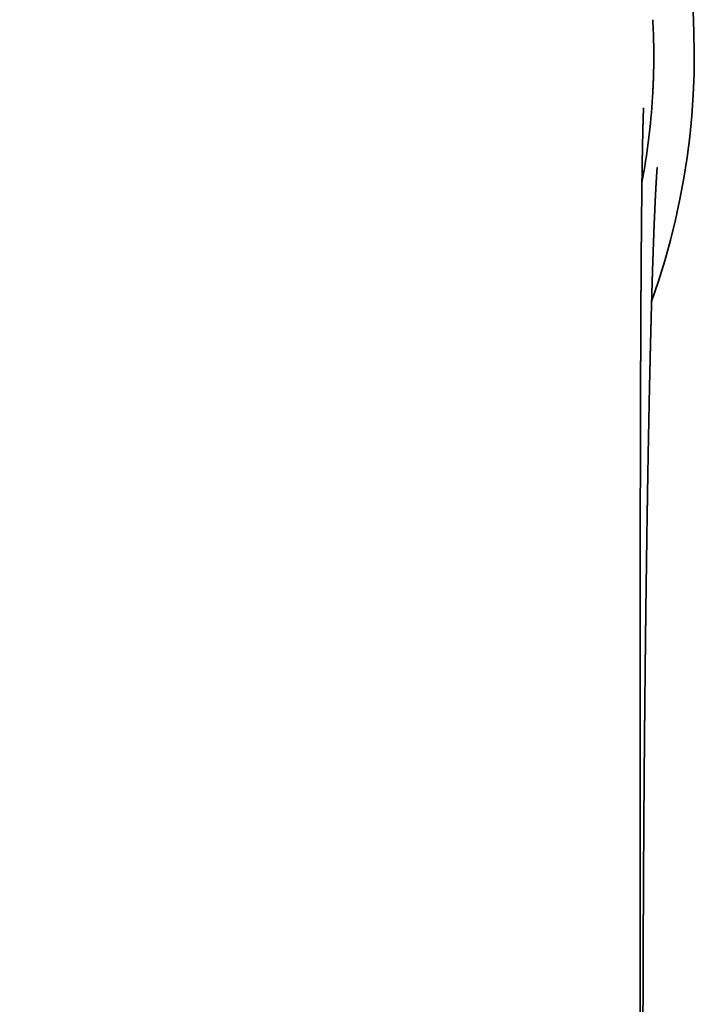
# Model space of a CAD drawing. Header units: millimetres. Extents: x 8 to 580, y 12 to 376.
# Tile 6 of 20: x 305 to 327, y 116 to 147. Entities that reach past the tile are written whole.
import ezdxf

# ---------------------------------------------------------------- set-up
doc = ezdxf.new("R2010")
doc.units = ezdxf.units.MM

msp = doc.modelspace()

# ---------------------------------------------------------------- linework, layer by layer
at = {"color": 7, "linetype": 'Continuous', "lineweight": 35}
for p, q in [((325.67, 147.186), (325.669, 147.195)), ((325.676, 147.071), (325.67, 147.186)), ((325.665, 144.742), (325.666, 144.773))]:
    msp.add_line(p, q, dxfattribs=at)
for radius, start, end in [(23.494, 340.418, 85.1166), (22.206, 349.3965, 356.5187)]:
    msp.add_arc((303.5, 146.09), radius, start, end, dxfattribs=at)
for points, knots in [([(325.665, 144.742), (325.668, 144.797), (325.674, 144.906), (325.682, 145.069), (325.689, 145.232), (325.694, 145.388), (325.698, 145.538), (325.7, 145.643), (325.701, 145.712), (325.702, 145.744), (325.702, 145.776), (325.702, 145.807), (325.703, 145.839), (325.703, 145.871), (325.703, 145.955), (325.703, 146.092), (325.702, 146.279), (325.699, 146.464), (325.694, 146.647), (325.688, 146.828), (325.68, 147.008), (325.674, 147.125), (325.671, 147.184)], [0, 0, 0, 0, 0.0651321, 0.1301202, 0.1950148, 0.2598665, 0.3169413, 0.3740568, 0.3868881, 0.3997236, 0.4125637, 0.4254087, 0.438259, 0.4511151, 0.4639773, 0.5407048, 0.6172422, 0.6936729, 0.7700805, 0.8465485, 0.9231607, 1, 1, 1, 1]), ([(325.268, 121.232), (325.268, 121.345), (325.268, 121.571), (325.268, 121.906), (325.268, 122.235), (325.268, 122.558), (325.268, 122.874), (325.268, 123.179), (325.268, 123.472), (325.268, 123.753), (325.268, 124.029), (325.268, 124.3), (325.268, 124.575), (325.268, 124.854), (325.268, 125.137), (325.268, 125.412), (325.268, 125.681), (325.269, 125.943), (325.269, 126.199), (325.269, 126.447), (325.269, 126.689), (325.269, 126.924), (325.269, 127.152), (325.269, 127.373), (325.269, 127.587), (325.269, 127.794), (325.27, 127.995), (325.27, 128.189), (325.27, 128.379), (325.27, 128.564), (325.27, 128.746), (325.27, 128.919), (325.27, 129.085), (325.271, 129.244), (325.271, 129.393), (325.271, 129.533), (325.271, 129.665), (325.271, 129.79), (325.271, 129.909), (325.271, 130.022), (325.272, 130.129), (325.272, 130.231), (325.272, 130.328), (325.272, 130.42), (325.272, 130.507), (325.272, 130.588), (325.272, 130.662), (325.272, 130.73), (325.272, 130.784), (325.272, 130.826), (325.272, 130.859), (325.272, 130.894), (325.273, 130.934), (325.273, 130.977), (325.273, 131.028), (325.273, 131.086), (325.273, 131.152), (325.273, 131.223), (325.273, 131.306), (325.273, 131.399), (325.273, 131.506), (325.274, 131.619), (325.274, 131.741), (325.274, 131.87), (325.274, 132.103), (325.275, 132.437), (325.276, 132.87), (325.277, 133.301), (325.277, 133.715), (325.278, 134.11), (325.279, 134.394), (325.28, 134.585), (325.28, 134.682), (325.28, 134.777), (325.28, 134.868), (325.281, 134.954), (325.281, 135.042), (325.281, 135.13), (325.281, 135.218), (325.282, 135.299), (325.282, 135.371), (325.282, 135.435), (325.282, 135.487), (325.282, 135.527), (325.283, 135.557), (325.283, 135.584), (325.283, 135.609), (325.283, 135.637), (325.283, 135.671), (325.283, 135.711), (325.283, 135.758), (325.283, 135.812), (325.284, 135.872), (325.284, 135.939), (325.284, 136.012), (325.284, 136.092), (325.285, 136.188), (325.285, 136.298), (325.286, 136.417), (325.286, 136.532), (325.286, 136.644), (325.287, 136.755), (325.287, 136.863), (325.288, 136.966), (325.288, 137.063), (325.289, 137.155), (325.289, 137.25), (325.29, 137.352), (325.29, 137.464), (325.291, 137.581), (325.291, 137.69), (325.292, 137.788), (325.292, 137.876), (325.293, 137.965), (325.293, 138.053), (325.293, 138.136), (325.294, 138.208), (325.294, 138.27), (325.294, 138.321), (325.295, 138.369), (325.295, 138.412), (325.295, 138.452), (325.295, 138.492), (325.296, 138.535), (325.296, 138.584), (325.296, 138.638), (325.297, 138.697), (325.297, 138.76), (325.297, 138.828), (325.298, 138.941), (325.299, 139.096), (325.3, 139.26), (325.301, 139.391), (325.302, 139.487), (325.302, 139.579), (325.303, 139.652), (325.303, 139.708), (325.304, 139.749), (325.304, 139.788), (325.304, 139.825), (325.305, 139.862), (325.305, 139.901), (325.305, 139.944), (325.306, 139.99), (325.306, 140.039), (325.306, 140.092), (325.307, 140.147), (325.307, 140.203), (325.308, 140.264), (325.308, 140.326), (325.309, 140.388), (325.309, 140.444), (325.31, 140.506), (325.31, 140.578), (325.311, 140.663), (325.312, 140.752), (325.313, 140.846), (325.314, 140.945), (325.315, 141.049), (325.316, 141.156), (325.317, 141.245), (325.318, 141.314), (325.318, 141.361), (325.319, 141.406), (325.319, 141.447), (325.32, 141.486), (325.32, 141.523), (325.32, 141.564), (325.321, 141.611), (325.322, 141.667), (325.322, 141.726), (325.323, 141.784), (325.324, 141.832), (325.324, 141.872), (325.324, 141.904), (325.325, 141.932), (325.325, 141.958), (325.325, 141.981), (325.326, 142.01), (325.326, 142.049), (325.327, 142.1), (325.328, 142.146), (325.328, 142.189), (325.329, 142.227), (325.329, 142.269), (325.33, 142.313), (325.331, 142.357), (325.331, 142.401), (325.332, 142.446), (325.333, 142.489), (325.333, 142.529), (325.334, 142.572), (325.335, 142.62), (325.335, 142.672), (325.336, 142.723), (325.337, 142.771), (325.338, 142.817), (325.338, 142.86), (325.339, 142.902), (325.34, 142.94), (325.34, 142.974), (325.341, 143.003), (325.341, 143.03), (325.342, 143.05), (325.342, 143.065), (325.342, 143.077), (325.343, 143.09), (325.343, 143.106), (325.343, 143.124), (325.344, 143.143), (325.344, 143.161), (325.344, 143.176), (325.344, 143.188), (325.345, 143.199), (325.345, 143.21), (325.345, 143.222), (325.345, 143.236), (325.346, 143.252), (325.346, 143.267), (325.346, 143.28), (325.346, 143.291), (325.347, 143.302), (325.347, 143.314), (325.347, 143.328), (325.348, 143.344), (325.348, 143.36), (325.348, 143.375), (325.348, 143.387), (325.349, 143.398), (325.349, 143.409), (325.349, 143.422), (325.349, 143.437), (325.35, 143.453), (325.35, 143.468), (325.35, 143.482), (325.351, 143.495), (325.351, 143.507), (325.351, 143.519), (325.352, 143.532), (325.352, 143.555), (325.353, 143.585), (325.354, 143.62), (325.354, 143.652), (325.355, 143.683), (325.356, 143.714), (325.357, 143.743), (325.357, 143.764), (325.357, 143.78), (325.358, 143.792), (325.358, 143.805), (325.358, 143.818), (325.359, 143.83), (325.359, 143.84), (325.359, 143.849), (325.36, 143.858), (325.36, 143.867), (325.36, 143.877), (325.36, 143.888), (325.361, 143.9), (325.361, 143.912), (325.361, 143.923), (325.362, 143.934), (325.362, 143.946), (325.362, 143.959), (325.363, 143.973), (325.363, 143.989), (325.364, 144.005), (325.364, 144.021), (325.364, 144.035), (325.365, 144.048), (325.365, 144.06), (325.366, 144.072), (325.366, 144.085), (325.366, 144.098), (325.367, 144.112), (325.367, 144.124), (325.368, 144.135), (325.368, 144.145), (325.368, 144.155), (325.369, 144.164), (325.369, 144.174), (325.369, 144.183), (325.37, 144.193), (325.37, 144.204), (325.37, 144.216), (325.371, 144.227), (325.371, 144.238), (325.371, 144.247), (325.372, 144.256), (325.372, 144.266), (325.373, 144.277), (325.373, 144.287), (325.373, 144.297), (325.374, 144.305), (325.374, 144.312), (325.374, 144.318), (325.374, 144.324), (325.375, 144.33), (325.375, 144.34), (325.375, 144.35), (325.376, 144.36), (325.376, 144.365), (325.376, 144.369), (325.376, 144.372), (325.377, 144.376), (325.377, 144.379), (325.377, 144.382), (325.377, 144.383), (325.377, 144.384), (325.377, 144.385), (325.377, 144.385), (325.377, 144.385), (325.377, 144.385)], [0, 0, 0, 0, 0.012526, 0.024826, 0.036898, 0.048745, 0.060364, 0.071758, 0.082293, 0.092627, 0.10276, 0.112692, 0.122423, 0.133047, 0.14342, 0.153543, 0.163416, 0.173038, 0.182411, 0.191533, 0.200406, 0.209028, 0.217401, 0.225523, 0.233396, 0.241019, 0.248392, 0.255515, 0.262388, 0.269321, 0.27598, 0.282366, 0.288477, 0.294315, 0.299879, 0.304935, 0.309754, 0.314356, 0.31874, 0.322908, 0.326859, 0.330593, 0.334111, 0.337563, 0.340778, 0.343755, 0.346494, 0.348996, 0.351259, 0.352423, 0.353595, 0.354909, 0.356365, 0.357965, 0.359708, 0.361946, 0.364382, 0.367018, 0.369852, 0.373486, 0.377401, 0.381598, 0.386077, 0.390838, 0.39588, 0.411899, 0.427904, 0.443893, 0.459868, 0.473912, 0.487945, 0.491618, 0.49529, 0.498869, 0.502265, 0.50548, 0.508512, 0.512109, 0.515411, 0.518418, 0.52113, 0.523548, 0.525671, 0.526935, 0.528066, 0.529063, 0.529939, 0.530959, 0.532229, 0.533748, 0.535516, 0.537533, 0.539799, 0.542315, 0.54508, 0.548094, 0.551357, 0.556035, 0.560554, 0.564902, 0.569079, 0.573399, 0.57752, 0.581442, 0.585165, 0.58869, 0.59204, 0.596114, 0.600417, 0.604949, 0.609709, 0.613009, 0.616411, 0.619914, 0.623416, 0.626675, 0.629679, 0.631861, 0.633886, 0.635754, 0.637465, 0.63902, 0.640467, 0.642199, 0.644128, 0.646254, 0.648576, 0.651095, 0.653811, 0.656675, 0.664589, 0.672524, 0.676501, 0.680472, 0.684254, 0.687776, 0.689518, 0.691188, 0.692788, 0.694317, 0.695807, 0.697422, 0.699191, 0.701107, 0.70317, 0.705381, 0.707739, 0.710177, 0.712485, 0.715419, 0.718078, 0.72046, 0.722565, 0.726065, 0.729751, 0.733631, 0.73775, 0.742128, 0.746752, 0.751576, 0.756598, 0.758899, 0.761092, 0.763151, 0.765078, 0.766871, 0.768534, 0.770248, 0.772655, 0.775318, 0.778217, 0.781044, 0.783696, 0.785338, 0.786895, 0.788313, 0.789581, 0.7907, 0.791743, 0.794018, 0.796555, 0.799353, 0.801136, 0.803115, 0.805306, 0.807711, 0.809919, 0.812281, 0.814776, 0.817143, 0.819297, 0.821281, 0.824312, 0.827256, 0.830101, 0.832958, 0.835601, 0.838079, 0.84058, 0.843193, 0.844979, 0.846823, 0.84849, 0.849943, 0.850619, 0.851297, 0.852137, 0.853145, 0.854323, 0.855669, 0.856822, 0.857787, 0.858565, 0.859191, 0.859895, 0.860713, 0.861646, 0.862786, 0.86383, 0.864719, 0.865454, 0.866082, 0.866883, 0.867858, 0.869007, 0.870188, 0.871213, 0.872081, 0.872769, 0.873549, 0.874498, 0.875613, 0.876707, 0.877918, 0.878925, 0.879818, 0.880715, 0.881616, 0.882587, 0.883707, 0.886738, 0.889614, 0.891988, 0.894199, 0.8973, 0.899631, 0.901701, 0.902632, 0.903693, 0.904883, 0.906135, 0.907223, 0.908133, 0.908941, 0.909782, 0.910566, 0.911439, 0.912477, 0.913683, 0.91494, 0.916015, 0.916899, 0.918211, 0.919501, 0.920938, 0.922627, 0.924371, 0.926107, 0.927713, 0.929162, 0.930444, 0.931804, 0.93331, 0.934931, 0.936643, 0.938233, 0.939591, 0.940874, 0.942155, 0.943435, 0.944725, 0.946049, 0.947461, 0.949065, 0.950948, 0.952774, 0.954411, 0.955881, 0.957307, 0.959196, 0.961211, 0.963229, 0.965201, 0.966992, 0.968308, 0.969653, 0.971143, 0.972754, 0.974429, 0.9785, 0.982403, 0.983893, 0.985395, 0.987001, 0.988829, 0.991288, 0.993502, 0.995662, 0.996734, 0.997861, 0.999035, 1, 1, 1, 1]), ([(325.354, 111.945), (325.354, 111.991), (325.354, 112.114), (325.354, 112.313), (325.355, 112.539), (325.355, 112.758), (325.355, 112.972), (325.355, 113.182), (325.355, 113.405), (325.355, 113.641), (325.356, 113.889), (325.356, 114.131), (325.357, 114.368), (325.357, 114.567), (325.357, 114.727), (325.357, 114.85), (325.358, 114.968), (325.358, 115.08), (325.358, 115.186), (325.358, 115.286), (325.359, 115.379), (325.359, 115.467), (325.359, 115.541), (325.359, 115.602), (325.359, 115.651), (325.359, 115.698), (325.359, 115.743), (325.36, 115.787), (325.36, 115.831), (325.36, 115.88), (325.36, 115.935), (325.36, 115.995), (325.36, 116.062), (325.361, 116.136), (325.361, 116.216), (325.361, 116.302), (325.361, 116.395), (325.362, 116.495), (325.362, 116.599), (325.362, 116.705), (325.363, 116.81), (325.363, 116.932), (325.364, 117.07), (325.364, 117.223), (325.365, 117.372), (325.365, 117.524), (325.366, 117.68), (325.366, 117.838), (325.367, 117.989), (325.368, 118.134), (325.368, 118.272), (325.369, 118.403), (325.369, 118.528), (325.37, 118.649), (325.371, 118.767), (325.371, 118.882), (325.372, 118.995), (325.372, 119.125), (325.373, 119.272), (325.374, 119.435), (325.375, 119.566), (325.375, 119.668), (325.375, 119.742), (325.376, 119.819), (325.376, 119.899), (325.377, 119.983), (325.377, 120.071), (325.378, 120.167), (325.378, 120.27), (325.379, 120.38), (325.38, 120.492), (325.38, 120.605), (325.381, 120.72), (325.382, 120.836), (325.383, 120.954), (325.383, 121.071), (325.384, 121.187), (325.385, 121.299), (325.385, 121.405), (325.386, 121.507), (325.387, 121.603), (325.387, 121.696), (325.388, 121.787), (325.389, 121.878), (325.389, 121.972), (325.39, 122.07), (325.391, 122.172), (325.391, 122.277), (325.392, 122.384), (325.393, 122.493), (325.394, 122.612), (325.395, 122.74), (325.396, 122.877), (325.397, 123.015), (325.398, 123.152), (325.399, 123.285), (325.4, 123.41), (325.401, 123.528), (325.402, 123.64), (325.403, 123.749), (325.404, 123.857), (325.405, 123.965), (325.406, 124.073), (325.407, 124.183), (325.408, 124.298), (325.409, 124.419), (325.41, 124.547), (325.411, 124.679), (325.412, 124.813), (325.414, 124.947), (325.415, 125.101), (325.417, 125.272), (325.418, 125.461), (325.42, 125.645), (325.422, 125.824), (325.424, 126.001), (325.426, 126.174), (325.427, 126.321), (325.428, 126.444), (325.43, 126.545), (325.431, 126.65), (325.432, 126.759), (325.433, 126.871), (325.434, 126.977), (325.435, 127.077), (325.436, 127.169), (325.437, 127.261), (325.438, 127.353), (325.44, 127.444), (325.441, 127.533), (325.442, 127.617), (325.442, 127.696), (325.443, 127.769), (325.444, 127.838), (325.445, 127.906), (325.446, 127.979), (325.447, 128.059), (325.448, 128.145), (325.449, 128.237), (325.45, 128.334), (325.451, 128.438), (325.453, 128.548), (325.454, 128.661), (325.456, 128.774), (325.457, 128.883), (325.458, 128.985), (325.46, 129.082), (325.461, 129.174), (325.462, 129.263), (325.463, 129.352), (325.464, 129.444), (325.466, 129.538), (325.467, 129.635), (325.468, 129.732), (325.47, 129.828), (325.471, 129.92), (325.472, 130.009), (325.473, 130.095), (325.475, 130.181), (325.476, 130.269), (325.477, 130.36), (325.478, 130.453), (325.48, 130.546), (325.481, 130.638), (325.482, 130.728), (325.484, 130.814), (325.485, 130.898), (325.486, 130.983), (325.488, 131.073), (325.489, 131.17), (325.491, 131.273), (325.492, 131.365), (325.493, 131.443), (325.494, 131.506), (325.495, 131.566), (325.496, 131.624), (325.497, 131.677), (325.498, 131.728), (325.499, 131.775), (325.499, 131.821), (325.5, 131.864), (325.501, 131.903), (325.501, 131.943), (325.502, 131.985), (325.503, 132.031), (325.503, 132.081), (325.504, 132.135), (325.505, 132.191), (325.507, 132.268), (325.508, 132.361), (325.51, 132.459), (325.511, 132.544), (325.512, 132.617), (325.514, 132.689), (325.515, 132.761), (325.516, 132.835), (325.517, 132.911), (325.519, 132.991), (325.52, 133.077), (325.522, 133.17), (325.524, 133.266), (325.525, 133.362), (325.527, 133.467), (325.529, 133.576), (325.531, 133.69), (325.534, 133.8), (325.536, 133.909), (325.538, 134.016), (325.54, 134.121), (325.542, 134.224), (325.544, 134.325), (325.546, 134.426), (325.548, 134.527), (325.549, 134.624), (325.551, 134.714), (325.553, 134.794), (325.554, 134.872), (325.556, 134.951), (325.558, 135.033), (325.56, 135.119), (325.561, 135.209), (325.563, 135.299), (325.565, 135.39), (325.567, 135.491), (325.57, 135.601), (325.572, 135.719), (325.575, 135.817), (325.576, 135.9), (325.578, 135.97), (325.58, 136.044), (325.581, 136.112), (325.583, 136.171), (325.584, 136.22), (325.585, 136.266), (325.586, 136.308), (325.587, 136.347), (325.587, 136.382), (325.588, 136.417), (325.589, 136.453), (325.59, 136.491), (325.591, 136.532), (325.592, 136.575), (325.593, 136.619), (325.594, 136.662), (325.595, 136.703), (325.596, 136.742), (325.597, 136.78), (325.598, 136.816), (325.599, 136.85), (325.599, 136.885), (325.6, 136.924), (325.601, 136.965), (325.602, 137.01), (325.604, 137.053), (325.604, 137.092), (325.605, 137.125), (325.606, 137.158), (325.607, 137.187), (325.608, 137.214), (325.608, 137.238), (325.609, 137.26), (325.609, 137.279), (325.61, 137.3), (325.61, 137.325), (325.611, 137.355), (325.612, 137.388), (325.613, 137.425), (325.614, 137.461), (325.615, 137.497), (325.616, 137.53), (325.616, 137.561), (325.617, 137.589), (325.618, 137.614), (325.618, 137.637), (325.619, 137.658), (325.62, 137.677), (325.62, 137.696), (325.621, 137.717), (325.621, 137.74), (325.622, 137.766), (325.623, 137.794), (325.623, 137.824), (325.624, 137.857), (325.625, 137.889), (325.626, 137.92), (325.627, 137.948), (325.628, 137.974), (325.628, 137.998), (325.629, 138.019), (325.629, 138.039), (325.63, 138.058), (325.63, 138.079), (325.631, 138.104), (325.632, 138.132), (325.633, 138.162), (325.634, 138.193), (325.634, 138.224), (325.635, 138.253), (325.636, 138.28), (325.637, 138.304), (325.637, 138.327), (325.638, 138.347), (325.638, 138.364), (325.639, 138.38), (325.639, 138.394), (325.64, 138.409), (325.64, 138.426), (325.641, 138.445), (325.641, 138.467), (325.642, 138.494), (325.643, 138.526), (325.644, 138.561), (325.645, 138.596), (325.646, 138.629), (325.647, 138.66), (325.648, 138.689), (325.649, 138.716), (325.65, 138.756), (325.652, 138.81), (325.654, 138.876), (325.655, 138.936), (325.657, 138.995), (325.659, 139.057), (325.661, 139.122), (325.663, 139.186), (325.665, 139.236), (325.666, 139.278), (325.667, 139.311), (325.668, 139.344), (325.669, 139.372), (325.67, 139.395), (325.671, 139.414), (325.671, 139.434), (325.672, 139.455), (325.673, 139.479), (325.674, 139.505), (325.675, 139.532), (325.675, 139.556), (325.676, 139.576), (325.677, 139.593), (325.677, 139.608), (325.678, 139.624), (325.678, 139.64), (325.679, 139.66), (325.68, 139.682), (325.68, 139.705), (325.681, 139.729), (325.682, 139.752), (325.683, 139.773), (325.683, 139.792), (325.684, 139.807), (325.684, 139.823), (325.685, 139.838), (325.686, 139.856), (325.686, 139.875), (325.687, 139.895), (325.688, 139.917), (325.688, 139.938), (325.689, 139.958), (325.69, 139.976), (325.69, 139.992), (325.691, 140.006), (325.691, 140.02), (325.692, 140.035), (325.693, 140.052), (325.693, 140.07), (325.694, 140.089), (325.695, 140.108), (325.695, 140.126), (325.696, 140.143), (325.696, 140.158), (325.697, 140.17), (325.697, 140.181), (325.698, 140.191), (325.698, 140.201), (325.698, 140.213), (325.699, 140.227), (325.7, 140.242), (325.7, 140.261), (325.701, 140.281), (325.702, 140.302), (325.702, 140.322), (325.703, 140.34), (325.704, 140.358), (325.705, 140.376), (325.705, 140.395), (325.706, 140.415), (325.707, 140.435), (325.708, 140.456), (325.708, 140.477), (325.709, 140.499), (325.71, 140.522), (325.711, 140.547), (325.712, 140.57), (325.713, 140.589), (325.713, 140.604), (325.714, 140.617), (325.714, 140.63), (325.715, 140.645), (325.716, 140.664), (325.717, 140.685), (325.718, 140.706), (325.718, 140.725), (325.719, 140.741), (325.72, 140.757), (325.72, 140.773), (325.721, 140.79), (325.722, 140.808), (325.722, 140.825), (325.723, 140.841), (325.724, 140.856), (325.724, 140.87), (325.725, 140.885), (325.726, 140.9), (325.726, 140.917), (325.727, 140.937), (325.728, 140.958), (325.729, 140.981), (325.73, 141.002), (325.731, 141.021), (325.732, 141.039), (325.732, 141.057), (325.733, 141.075), (325.734, 141.092), (325.735, 141.111), (325.735, 141.126), (325.736, 141.139), (325.736, 141.149), (325.737, 141.159), (325.737, 141.17), (325.738, 141.18), (325.738, 141.188), (325.738, 141.194), (325.739, 141.2), (325.739, 141.207), (325.739, 141.215), (325.74, 141.223), (325.74, 141.232), (325.74, 141.239), (325.741, 141.245), (325.741, 141.251), (325.741, 141.257), (325.742, 141.265), (325.742, 141.273), (325.742, 141.283), (325.743, 141.293), (325.743, 141.303), (325.744, 141.313), (325.744, 141.324), (325.745, 141.335), (325.745, 141.346), (325.746, 141.365), (325.748, 141.394), (325.749, 141.432), (325.751, 141.471), (325.753, 141.506), (325.755, 141.541), (325.756, 141.575), (325.758, 141.613), (325.76, 141.639), (325.76, 141.656), (325.761, 141.662), (325.761, 141.668), (325.761, 141.675), (325.762, 141.681), (325.762, 141.688), (325.762, 141.695), (325.763, 141.703), (325.763, 141.712), (325.764, 141.721), (325.764, 141.73), (325.765, 141.738), (325.765, 141.746), (325.765, 141.753), (325.766, 141.758), (325.766, 141.762), (325.766, 141.766), (325.766, 141.772), (325.767, 141.778), (325.767, 141.787), (325.768, 141.797), (325.768, 141.807), (325.769, 141.815), (325.769, 141.823), (325.77, 141.832), (325.77, 141.841), (325.771, 141.849), (325.771, 141.857), (325.771, 141.863), (325.772, 141.869), (325.772, 141.875), (325.772, 141.883), (325.773, 141.89), (325.773, 141.896), (325.773, 141.902), (325.774, 141.908), (325.774, 141.913), (325.774, 141.919), (325.775, 141.926), (325.775, 141.932), (325.775, 141.938), (325.776, 141.943), (325.776, 141.947), (325.776, 141.952), (325.776, 141.956), (325.777, 141.961), (325.777, 141.967), (325.777, 141.973), (325.778, 141.98), (325.778, 141.985), (325.778, 141.99), (325.779, 141.994), (325.779, 141.998), (325.779, 142.001), (325.779, 142.005), (325.779, 142.009), (325.78, 142.013), (325.78, 142.018), (325.78, 142.024), (325.781, 142.029), (325.781, 142.034), (325.781, 142.039), (325.781, 142.043), (325.782, 142.047), (325.782, 142.051), (325.782, 142.056), (325.783, 142.062), (325.783, 142.068), (325.783, 142.075), (325.784, 142.08), (325.784, 142.085), (325.784, 142.09), (325.785, 142.095), (325.785, 142.1), (325.785, 142.105), (325.785, 142.111), (325.786, 142.117), (325.786, 142.122), (325.787, 142.128), (325.787, 142.133), (325.787, 142.139), (325.787, 142.144), (325.788, 142.149), (325.788, 142.154), (325.788, 142.16), (325.789, 142.165), (325.789, 142.169), (325.789, 142.171), (325.789, 142.174), (325.789, 142.176), (325.79, 142.178), (325.79, 142.18), (325.79, 142.183), (325.79, 142.187), (325.79, 142.191), (325.791, 142.195), (325.791, 142.199), (325.791, 142.203), (325.791, 142.207), (325.792, 142.21), (325.792, 142.214), (325.792, 142.218), (325.792, 142.222), (325.793, 142.226), (325.793, 142.231), (325.793, 142.236), (325.794, 142.241), (325.794, 142.247), (325.794, 142.251), (325.795, 142.255), (325.795, 142.259), (325.795, 142.263), (325.795, 142.266), (325.795, 142.27), (325.796, 142.275), (325.796, 142.28), (325.796, 142.285), (325.797, 142.288), (325.797, 142.29), (325.797, 142.293), (325.797, 142.295), (325.797, 142.298), (325.798, 142.301), (325.798, 142.305), (325.798, 142.309), (325.798, 142.313), (325.799, 142.317), (325.799, 142.322), (325.799, 142.325), (325.799, 142.328), (325.799, 142.33), (325.8, 142.332), (325.8, 142.333), (325.8, 142.334), (325.8, 142.336), (325.8, 142.337), (325.8, 142.339), (325.8, 142.342), (325.801, 142.345), (325.801, 142.348), (325.801, 142.352), (325.801, 142.355), (325.801, 142.357), (325.802, 142.36), (325.802, 142.363), (325.802, 142.366), (325.802, 142.368), (325.802, 142.37), (325.802, 142.372), (325.802, 142.373), (325.803, 142.375), (325.803, 142.377), (325.803, 142.38), (325.803, 142.384), (325.803, 142.387), (325.804, 142.391), (325.804, 142.394), (325.804, 142.397), (325.804, 142.4), (325.805, 142.402), (325.805, 142.403), (325.805, 142.404), (325.805, 142.405), (325.805, 142.406), (325.805, 142.408), (325.805, 142.411), (325.805, 142.413), (325.806, 142.415), (325.806, 142.417), (325.806, 142.419), (325.806, 142.423), (325.806, 142.428), (325.807, 142.43), (325.807, 142.433), (325.807, 142.436), (325.807, 142.439), (325.807, 142.44), (325.807, 142.442), (325.808, 142.443), (325.808, 142.446), (325.808, 142.448), (325.808, 142.451), (325.808, 142.453), (325.809, 142.455), (325.809, 142.457), (325.809, 142.459), (325.809, 142.46), (325.809, 142.461), (325.809, 142.463), (325.809, 142.465), (325.809, 142.467), (325.81, 142.468), (325.81, 142.47), (325.81, 142.472), (325.81, 142.473), (325.81, 142.475), (325.81, 142.476), (325.81, 142.477), (325.81, 142.478), (325.81, 142.479), (325.811, 142.48), (325.811, 142.482), (325.811, 142.483), (325.811, 142.483), (325.811, 142.484), (325.811, 142.485), (325.811, 142.486), (325.811, 142.486), (325.811, 142.487), (325.811, 142.487), (325.811, 142.488), (325.811, 142.488), (325.811, 142.489), (325.811, 142.489), (325.811, 142.489), (325.811, 142.489)], [0, 0, 0, 0, 0.003008, 0.008048, 0.012947, 0.017705, 0.022332, 0.026877, 0.031348, 0.036862, 0.04226, 0.047539, 0.052701, 0.057745, 0.060518, 0.063215, 0.065787, 0.068235, 0.070559, 0.072721, 0.074763, 0.076686, 0.078489, 0.079624, 0.080707, 0.081736, 0.082712, 0.083635, 0.084605, 0.08566, 0.086853, 0.088183, 0.089651, 0.091255, 0.09302, 0.094924, 0.09697, 0.099156, 0.101481, 0.103838, 0.106153, 0.108426, 0.111914, 0.1153, 0.118583, 0.121763, 0.125416, 0.128923, 0.132285, 0.135501, 0.138572, 0.141498, 0.144279, 0.146962, 0.149591, 0.152169, 0.154694, 0.157166, 0.160945, 0.164594, 0.168114, 0.169807, 0.17147, 0.173176, 0.174979, 0.17688, 0.178879, 0.180975, 0.183394, 0.185903, 0.188449, 0.191029, 0.193644, 0.196293, 0.198977, 0.201695, 0.204375, 0.20695, 0.209377, 0.211703, 0.213928, 0.216052, 0.218113, 0.220198, 0.22238, 0.224657, 0.227029, 0.229452, 0.231952, 0.234499, 0.237091, 0.240238, 0.24345, 0.246727, 0.249977, 0.2531, 0.256097, 0.258839, 0.261467, 0.264028, 0.266592, 0.269159, 0.271729, 0.27432, 0.277015, 0.279959, 0.283026, 0.286218, 0.289505, 0.292748, 0.295925, 0.300661, 0.305245, 0.309725, 0.314133, 0.318467, 0.322733, 0.326933, 0.329392, 0.331902, 0.334515, 0.33723, 0.340048, 0.342956, 0.345257, 0.347567, 0.349886, 0.352213, 0.354549, 0.356835, 0.358981, 0.360986, 0.36285, 0.364579, 0.366301, 0.368069, 0.37021, 0.372423, 0.374775, 0.377276, 0.379977, 0.382834, 0.385845, 0.388839, 0.3917, 0.394379, 0.396929, 0.399351, 0.401649, 0.404008, 0.406443, 0.408954, 0.411541, 0.414188, 0.416769, 0.419255, 0.421639, 0.423929, 0.426232, 0.428631, 0.431126, 0.433668, 0.436261, 0.438788, 0.441242, 0.443623, 0.445931, 0.448239, 0.450695, 0.453433, 0.456338, 0.459411, 0.461159, 0.462948, 0.46467, 0.466293, 0.467816, 0.469238, 0.470561, 0.4719, 0.473119, 0.474216, 0.475316, 0.476526, 0.477847, 0.479279, 0.480822, 0.482476, 0.484194, 0.487453, 0.490547, 0.49276, 0.494881, 0.496966, 0.499099, 0.501283, 0.503516, 0.505811, 0.50845, 0.511214, 0.514104, 0.517064, 0.519958, 0.523546, 0.527016, 0.530385, 0.533717, 0.537021, 0.540296, 0.543537, 0.546681, 0.549811, 0.553026, 0.556343, 0.559013, 0.561622, 0.564124, 0.566522, 0.569266, 0.572082, 0.575004, 0.578031, 0.581052, 0.584007, 0.588107, 0.592063, 0.595872, 0.598117, 0.600509, 0.60305, 0.605738, 0.607544, 0.609239, 0.610822, 0.612292, 0.613651, 0.614897, 0.616066, 0.617328, 0.618682, 0.620128, 0.621659, 0.623258, 0.624797, 0.626276, 0.627694, 0.629053, 0.630377, 0.631527, 0.632801, 0.6342, 0.635723, 0.637371, 0.639144, 0.640405, 0.641691, 0.642891, 0.643993, 0.644999, 0.645893, 0.646693, 0.647399, 0.648041, 0.649048, 0.65018, 0.651436, 0.652817, 0.654323, 0.655644, 0.656907, 0.658078, 0.659155, 0.66014, 0.661017, 0.661804, 0.662503, 0.663214, 0.664033, 0.664944, 0.665949, 0.667048, 0.668239, 0.669524, 0.670837, 0.672059, 0.673187, 0.674223, 0.675165, 0.676014, 0.676769, 0.677469, 0.67834, 0.679333, 0.680449, 0.681688, 0.683049, 0.68422, 0.68542, 0.686529, 0.687543, 0.688462, 0.689284, 0.690011, 0.690642, 0.691205, 0.691804, 0.692502, 0.693299, 0.694195, 0.69519, 0.696677, 0.698218, 0.699681, 0.701068, 0.702379, 0.703613, 0.704771, 0.70593, 0.708754, 0.711792, 0.714427, 0.716711, 0.719594, 0.722739, 0.725475, 0.728165, 0.729643, 0.731223, 0.732774, 0.734156, 0.735123, 0.735987, 0.736872, 0.737879, 0.739009, 0.740261, 0.74159, 0.742818, 0.743696, 0.744499, 0.745227, 0.745889, 0.74673, 0.747675, 0.748725, 0.74988, 0.751115, 0.752271, 0.753323, 0.754196, 0.75498, 0.755696, 0.756474, 0.75734, 0.758294, 0.759336, 0.760462, 0.761555, 0.762561, 0.763478, 0.764307, 0.765008, 0.765699, 0.766479, 0.767351, 0.768313, 0.769267, 0.770294, 0.77128, 0.77216, 0.772934, 0.773602, 0.774165, 0.774638, 0.775195, 0.77584, 0.776575, 0.777399, 0.778278, 0.779544, 0.780704, 0.781758, 0.782732, 0.783715, 0.784714, 0.785728, 0.786866, 0.788011, 0.789164, 0.790331, 0.791577, 0.792913, 0.794339, 0.795819, 0.796775, 0.797643, 0.798424, 0.799146, 0.799937, 0.801098, 0.802401, 0.803725, 0.804782, 0.805774, 0.806713, 0.807688, 0.808714, 0.809793, 0.810882, 0.811867, 0.812782, 0.813624, 0.814534, 0.815525, 0.81659, 0.817715, 0.819215, 0.820699, 0.822056, 0.823301, 0.824497, 0.825651, 0.826793, 0.827969, 0.829184, 0.830448, 0.83108, 0.831754, 0.832468, 0.833222, 0.833957, 0.834448, 0.834853, 0.835247, 0.83572, 0.836275, 0.836906, 0.837498, 0.838002, 0.838433, 0.8388, 0.839236, 0.839754, 0.840355, 0.840965, 0.841807, 0.842539, 0.84325, 0.844021, 0.844848, 0.845654, 0.846416, 0.849082, 0.852119, 0.854803, 0.857885, 0.860652, 0.863019, 0.866261, 0.869327, 0.869949, 0.870463, 0.870977, 0.871501, 0.872035, 0.872585, 0.873253, 0.873944, 0.874711, 0.875596, 0.876251, 0.876958, 0.877653, 0.878238, 0.878714, 0.87912, 0.879576, 0.880014, 0.880564, 0.881277, 0.882384, 0.883288, 0.883965, 0.884705, 0.885537, 0.886401, 0.887284, 0.887912, 0.888456, 0.889004, 0.889673, 0.890442, 0.891162, 0.891803, 0.892372, 0.892906, 0.893413, 0.893996, 0.894733, 0.895398, 0.896002, 0.896524, 0.896963, 0.897347, 0.897828, 0.898313, 0.898898, 0.899644, 0.900319, 0.900925, 0.90144, 0.901863, 0.902226, 0.902596, 0.902975, 0.90338, 0.903876, 0.904461, 0.905126, 0.905736, 0.906259, 0.906768, 0.907202, 0.907644, 0.908097, 0.90863, 0.909279, 0.910134, 0.910895, 0.911535, 0.912089, 0.912628, 0.913167, 0.91376, 0.91445, 0.915166, 0.915844, 0.916484, 0.917218, 0.91787, 0.918523, 0.919233, 0.91985, 0.920532, 0.921275, 0.921961, 0.922392, 0.922765, 0.923106, 0.923426, 0.923724, 0.92404, 0.924462, 0.924945, 0.925518, 0.926093, 0.926623, 0.927108, 0.927548, 0.928162, 0.928708, 0.929216, 0.929749, 0.930314, 0.930977, 0.931756, 0.932648, 0.933402, 0.934038, 0.934632, 0.935193, 0.935765, 0.936359, 0.937051, 0.937684, 0.93839, 0.939051, 0.939625, 0.940121, 0.940604, 0.941085, 0.941564, 0.942108, 0.942666, 0.943319, 0.944075, 0.944838, 0.945541, 0.946185, 0.946592, 0.94697, 0.947319, 0.947639, 0.947933, 0.948198, 0.948478, 0.948859, 0.949364, 0.949978, 0.950609, 0.951225, 0.951821, 0.952363, 0.952847, 0.953418, 0.953944, 0.95445, 0.95493, 0.955288, 0.955623, 0.955981, 0.956448, 0.957028, 0.957895, 0.958742, 0.959541, 0.960227, 0.960824, 0.961378, 0.9619, 0.962369, 0.962756, 0.963091, 0.963418, 0.963849, 0.964385, 0.964955, 0.965509, 0.966047, 0.966574, 0.967092, 0.968359, 0.969435, 0.970457, 0.971491, 0.972094, 0.972663, 0.973209, 0.973858, 0.974646, 0.975505, 0.976388, 0.977238, 0.978031, 0.97873, 0.97932, 0.979893, 0.980482, 0.981096, 0.981966, 0.982801, 0.983598, 0.984389, 0.985265, 0.986038, 0.986862, 0.987704, 0.988459, 0.989137, 0.989918, 0.990654, 0.991457, 0.992344, 0.993132, 0.994006, 0.994872, 0.995608, 0.996228, 0.996806, 0.997377, 0.997964, 0.998655, 0.999277, 0.999958, 1, 1, 1, 1]), ([(325.268, 114.12), (325.268, 114.702), (325.268, 115.88), (325.268, 117.655), (325.268, 119.444), (325.268, 120.636), (325.268, 121.232)], [0, 0, 0, 0, 0.245376, 0.497098, 0.748767, 1, 1, 1, 1])]:
    msp.add_open_spline(points, degree=3, knots=knots, dxfattribs=at)

doc.saveas('drawing.dxf')
